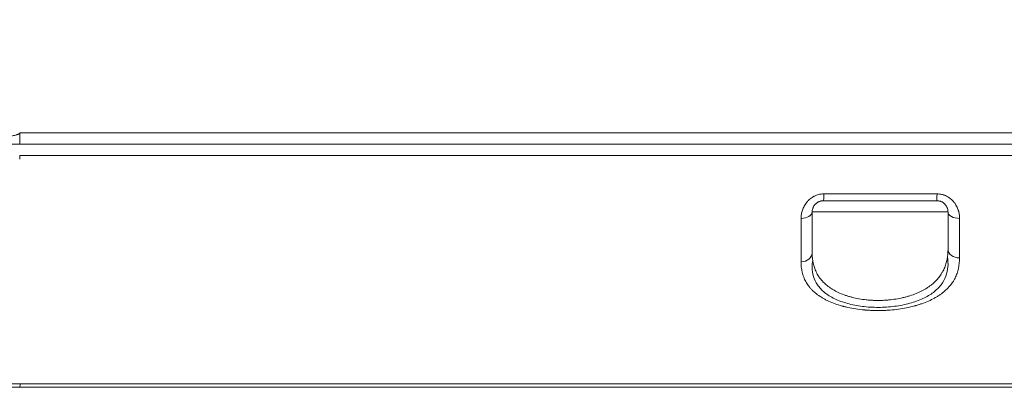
# Model space of a CAD drawing. Header units: millimetres. Extents: x 809 to 6054, y -5716 to -1261.
# Tile 70 of 94: x 5587.12 to 5601.03, y -5596.8 to -5591.6. Entities that reach past the tile are written whole.
import ezdxf

# ---------------------------------------------------------------- set-up
doc = ezdxf.new("R2010")
doc.units = ezdxf.units.MM
doc.header["$LTSCALE"] = 0.3175
doc.layers.add('1轮廓实线层', color=7, linetype='Continuous', lineweight=18)

# ---------------------------------------------------------------- blocks, each defined once
blk = doc.blocks.new('MR07S-930')
at = {"layer": '1轮廓实线层'}
for p, q in [((6890.26, -5792.748), (6890.26, -5792.736)), ((6890.257, -5793.736), (7093.143, -5793.736)), ((6890.259, -5793.735), (7093.147, -5793.735)), ((7093.143, -5794.736), (6890.257, -5794.736)), ((6972.26, -5799.736), (6960.26, -5799.736)), ((7091.981, -5814.921), (6890.304, -5814.921))]:
    blk.add_line(p, q, dxfattribs=at)
for centre, major_axis, ratio, start_param, end_param in [((6961.26, -5797.736), (0, 1), 0.028907, 3.141593, 4.30311), ((6971.26, -5797.736), (0, -1), 0.029762, 0, 1.161517), ((6959.26, -5799.736), (-1, 0), 0.569382, 1.594427, 3.141593), ((6973.26, -5799.736), (-1, 0), 0.569395, 0, 1.595412), ((6959.26, -5803.354), (-1, 0), 0.782574, 1.588699, 3.141593), ((6973.26, -5803.02), (-1, 0), 0.768483, 0, 1.589963), ((6890.26, -5809.236), (0, 6), 0.022892, 3.141612, 3.467124)]:
    blk.add_ellipse(centre, major_axis=major_axis, ratio=ratio, start_param=start_param, end_param=end_param, dxfattribs=at)
for points, knots in [([(6890.26, -5792.736), (6890.26, -5792.737), (6890.259, -5792.741), (6890.258, -5792.745), (6890.257, -5792.75), (6890.255, -5792.755), (6890.254, -5792.759), (6890.252, -5792.764), (6890.249, -5792.768), (6890.247, -5792.773), (6890.244, -5792.777), (6890.241, -5792.781), (6890.238, -5792.786), (6890.235, -5792.79), (6890.231, -5792.794), (6890.221, -5792.804), (6890.201, -5792.821), (6890.167, -5792.842), (6890.125, -5792.863), (6890.075, -5792.884), (6890.016, -5792.906), (6889.926, -5792.935), (6889.797, -5792.969), (6889.623, -5793.007), (6889.421, -5793.045), (6889.19, -5793.083), (6888.931, -5793.119), (6888.644, -5793.154), (6888.216, -5793.201), (6887.623, -5793.253), (6886.838, -5793.307), (6885.945, -5793.353), (6884.94, -5793.389), (6883.815, -5793.413), (6882.561, -5793.423), (6881.058, -5793.415), (6879.282, -5793.381), (6877.204, -5793.309), (6874.894, -5793.195), (6872.603, -5793.048), (6870.373, -5792.878), (6868.258, -5792.696), (6866.038, -5792.483), (6863.725, -5792.241), (6861.329, -5791.97), (6858.861, -5791.672), (6856.444, -5791.363), (6854.084, -5791.049), (6851.787, -5790.732), (6849.433, -5790.397), (6847.03, -5790.048), (6844.598, -5789.688), (6842.122, -5789.317), (6839.58, -5788.933), (6836.953, -5788.534), (6834.264, -5788.127), (6831.539, -5787.718), (6828.799, -5787.312), (6826.215, -5786.937), (6823.803, -5786.594), (6821.579, -5786.285), (6819.391, -5785.989), (6816.927, -5785.666), (6814.245, -5785.329), (6811.394, -5784.99), (6808.733, -5784.692), (6806.057, -5784.41), (6803.412, -5784.151), (6800.837, -5783.918), (6798.552, -5783.725), (6796.532, -5783.565), (6794.95, -5783.445), (6793.746, -5783.355), (6792.865, -5783.29), (6792.065, -5783.229), (6791.344, -5783.172), (6790.702, -5783.119), (6790.137, -5783.069), (6789.649, -5783.02), (6789.236, -5782.974), (6788.898, -5782.928), (6788.68, -5782.892), (6788.56, -5782.867), (6788.512, -5782.856), (6788.468, -5782.845), (6788.429, -5782.834), (6788.393, -5782.823), (6788.362, -5782.813), (6788.334, -5782.802), (6788.315, -5782.793), (6788.302, -5782.786), (6788.294, -5782.781), (6788.287, -5782.775), (6788.281, -5782.77), (6788.275, -5782.764), (6788.27, -5782.757), (6788.266, -5782.751), (6788.263, -5782.743), (6788.261, -5782.738), (6788.26, -5782.736)], [0, 0, 0, 0, 0.000047, 0.000094, 0.000142, 0.000189, 0.000236, 0.000284, 0.000332, 0.000381, 0.000431, 0.000481, 0.000533, 0.000585, 0.000638, 0.000693, 0.001012, 0.001397, 0.001854, 0.002385, 0.002993, 0.003679, 0.005149, 0.006881, 0.008881, 0.01115, 0.013693, 0.016513, 0.019612, 0.026246, 0.03389, 0.042571, 0.052336, 0.063255, 0.07542, 0.088939, 0.107127, 0.127258, 0.149634, 0.174619, 0.194275, 0.2149, 0.236576, 0.259387, 0.28276, 0.30695, 0.331943, 0.353892, 0.376447, 0.399605, 0.423304, 0.447306, 0.471353, 0.49638, 0.522349, 0.548913, 0.575759, 0.602752, 0.629775, 0.651968, 0.673832, 0.695309, 0.716421, 0.746363, 0.774198, 0.800195, 0.824531, 0.852717, 0.877763, 0.899988, 0.919633, 0.936893, 0.946293, 0.954881, 0.96268, 0.969707, 0.975972, 0.981486, 0.986258, 0.990298, 0.993614, 0.996215, 0.99673, 0.997206, 0.997644, 0.998043, 0.998404, 0.998727, 0.999014, 0.999264, 0.999355, 0.999443, 0.999528, 0.999609, 0.999689, 0.999767, 0.999845, 0.999922, 1, 1, 1, 1]), ([(6890.259, -5793.736), (6889.211, -5793.736), (6888.163, -5793.736), (6886.067, -5793.736), (6885.019, -5793.736), (6881.874, -5793.736), (6879.778, -5793.736), (6875.585, -5793.736), (6873.488, -5793.736), (6869.295, -5793.736), (6867.198, -5793.736), (6864.053, -5793.736), (6863.004, -5793.736), (6860.908, -5793.736), (6859.859, -5793.736), (6856.715, -5793.736), (6854.62, -5793.736), (6851.477, -5793.736), (6850.43, -5793.736), (6848.336, -5793.736), (6847.289, -5793.736), (6844.149, -5793.736), (6842.056, -5793.736), (6838.918, -5793.736), (6837.872, -5793.736), (6835.78, -5793.736), (6834.735, -5793.736), (6832.644, -5793.736), (6831.599, -5793.736), (6829.509, -5793.736), (6828.464, -5793.736), (6826.374, -5793.736), (6825.329, -5793.736), (6823.24, -5793.736), (6822.195, -5793.736), (6819.061, -5793.736), (6816.973, -5793.736), (6812.794, -5793.736), (6810.705, -5793.736), (6806.524, -5793.736), (6804.433, -5793.736), (6800.247, -5793.736), (6798.153, -5793.736), (6795.008, -5793.736), (6793.959, -5793.736), (6791.86, -5793.736), (6790.811, -5793.736), (6789.76, -5793.736)], [0, 0, 0, 0, 0.03125, 0.03125, 0.0625, 0.0625, 0.125, 0.125, 0.1875, 0.1875, 0.25, 0.25, 0.28125, 0.28125, 0.3125, 0.3125, 0.375, 0.375, 0.40625, 0.40625, 0.4375, 0.4375, 0.5, 0.5, 0.53125, 0.53125, 0.5625, 0.5625, 0.59375, 0.59375, 0.625, 0.625, 0.65625, 0.65625, 0.6875, 0.6875, 0.75, 0.75, 0.8125, 0.8125, 0.875, 0.875, 0.9375, 0.9375, 0.96875, 0.96875, 1, 1, 1, 1]), ([(6961.286, -5798.134), (6961.212, -5798.134), (6961.137, -5798.138), (6961.045, -5798.15), (6961.026, -5798.152), (6960.989, -5798.158), (6960.935, -5798.167), (6960.88, -5798.179), (6960.774, -5798.205), (6960.704, -5798.227), (6960.568, -5798.278), (6960.501, -5798.307), (6960.419, -5798.349), (6960.403, -5798.358), (6960.371, -5798.375), (6960.324, -5798.402), (6960.278, -5798.431), (6960.188, -5798.49), (6960.131, -5798.532), (6960.023, -5798.622), (6959.971, -5798.67), (6959.897, -5798.744), (6959.873, -5798.77), (6959.827, -5798.822), (6959.804, -5798.849), (6959.739, -5798.929), (6959.699, -5798.984), (6959.624, -5799.097), (6959.59, -5799.154), (6959.527, -5799.272), (6959.498, -5799.331), (6959.446, -5799.452), (6959.423, -5799.513), (6959.362, -5799.696), (6959.333, -5799.817), (6959.293, -5800.061), (6959.284, -5800.183), (6959.284, -5800.305)], [0, 0, 0, 0, 0.0625, 0.0625, 0.078125, 0.078125, 0.09375, 0.125, 0.125, 0.1875, 0.1875, 0.25, 0.25, 0.265625, 0.265625, 0.28125, 0.3125, 0.3125, 0.375, 0.375, 0.4375, 0.4375, 0.46875, 0.46875, 0.5, 0.5, 0.5625, 0.5625, 0.625, 0.625, 0.6875, 0.6875, 0.75, 0.75, 0.875, 0.875, 1, 1, 1, 1]), ([(6973.285, -5800.305), (6973.285, -5800.182), (6973.275, -5800.059), (6973.246, -5799.875), (6973.234, -5799.813), (6973.211, -5799.721), (6973.203, -5799.69), (6973.185, -5799.628), (6973.176, -5799.598), (6973.125, -5799.444), (6973.073, -5799.325), (6972.979, -5799.15), (6972.944, -5799.092), (6972.888, -5799.008), (6972.869, -5798.98), (6972.828, -5798.925), (6972.807, -5798.898), (6972.743, -5798.818), (6972.697, -5798.767), (6972.6, -5798.668), (6972.548, -5798.621), (6972.466, -5798.553), (6972.438, -5798.531), (6972.381, -5798.488), (6972.351, -5798.468), (6972.262, -5798.409), (6972.2, -5798.373), (6972.072, -5798.307), (6972.006, -5798.278), (6971.92, -5798.246), (6971.902, -5798.239), (6971.867, -5798.227), (6971.815, -5798.21), (6971.762, -5798.196), (6971.655, -5798.169), (6971.583, -5798.156), (6971.436, -5798.138), (6971.362, -5798.134), (6971.287, -5798.134)], [0, 0, 0, 0, 0.125, 0.125, 0.1875, 0.1875, 0.21875, 0.21875, 0.25, 0.25, 0.375, 0.375, 0.4375, 0.4375, 0.46875, 0.46875, 0.5, 0.5, 0.5625, 0.5625, 0.625, 0.625, 0.65625, 0.65625, 0.6875, 0.6875, 0.75, 0.75, 0.8125, 0.8125, 0.828125, 0.828125, 0.84375, 0.875, 0.875, 0.9375, 0.9375, 1, 1, 1, 1]), ([(6960.26, -5799.736), (6960.26, -5799.688), (6960.263, -5799.638), (6960.278, -5799.539), (6960.29, -5799.488), (6960.314, -5799.411), (6960.323, -5799.385), (6960.339, -5799.346), (6960.345, -5799.333), (6960.357, -5799.307), (6960.363, -5799.294), (6960.396, -5799.228), (6960.429, -5799.176), (6960.487, -5799.1), (6960.509, -5799.075), (6960.544, -5799.038), (6960.556, -5799.026), (6960.581, -5799.002), (6960.594, -5798.99), (6960.634, -5798.955), (6960.663, -5798.933), (6960.708, -5798.902), (6960.724, -5798.891), (6960.757, -5798.871), (6960.774, -5798.862), (6960.808, -5798.844), (6960.826, -5798.835), (6960.862, -5798.818), (6960.88, -5798.811), (6960.935, -5798.789), (6960.974, -5798.777), (6961.033, -5798.762), (6961.053, -5798.757), (6961.094, -5798.75), (6961.115, -5798.746), (6961.177, -5798.738), (6961.218, -5798.736), (6961.26, -5798.736)], [0, 0, 0, 0, 0.125, 0.125, 0.25, 0.25, 0.3125, 0.3125, 0.34375, 0.34375, 0.375, 0.375, 0.5, 0.5, 0.5625, 0.5625, 0.59375, 0.59375, 0.625, 0.625, 0.6875, 0.6875, 0.71875, 0.71875, 0.75, 0.75, 0.78125, 0.78125, 0.8125, 0.8125, 0.875, 0.875, 0.90625, 0.90625, 0.9375, 0.9375, 1, 1, 1, 1]), ([(6971.26, -5798.736), (6971.303, -5798.736), (6971.345, -5798.739), (6971.427, -5798.749), (6971.467, -5798.757), (6971.527, -5798.772), (6971.547, -5798.778), (6971.585, -5798.79), (6971.604, -5798.797), (6971.659, -5798.818), (6971.695, -5798.834), (6971.761, -5798.87), (6971.793, -5798.889), (6971.839, -5798.92), (6971.853, -5798.931), (6971.882, -5798.953), (6971.896, -5798.964), (6971.962, -5799.02), (6972.007, -5799.069), (6972.057, -5799.132), (6972.066, -5799.144), (6972.085, -5799.17), (6972.111, -5799.209), (6972.133, -5799.247), (6972.16, -5799.299), (6972.172, -5799.325), (6972.189, -5799.365), (6972.194, -5799.378), (6972.203, -5799.404), (6972.208, -5799.417), (6972.229, -5799.482), (6972.241, -5799.534), (6972.256, -5799.636), (6972.26, -5799.686), (6972.26, -5799.736)], [0, 0, 0, 0, 0.0625, 0.0625, 0.125, 0.125, 0.15625, 0.15625, 0.1875, 0.1875, 0.25, 0.25, 0.3125, 0.3125, 0.34375, 0.34375, 0.375, 0.375, 0.5, 0.5, 0.53125, 0.53125, 0.5625, 0.625, 0.625, 0.6875, 0.6875, 0.71875, 0.71875, 0.75, 0.75, 0.875, 0.875, 1, 1, 1, 1]), ([(6959.278, -5804.137), (6959.278, -5803.859), (6959.279, -5803.572), (6959.279, -5803.127), (6959.28, -5802.976), (6959.28, -5802.668), (6959.28, -5802.512), (6959.281, -5802.035), (6959.281, -5801.707), (6959.282, -5801.025), (6959.283, -5800.672), (6959.284, -5800.305)], [0, 0, 0, 0, 0.25, 0.25, 0.375, 0.375, 0.5, 0.5, 0.75, 0.75, 1, 1, 1, 1]), ([(6960.26, -5799.736), (6960.26, -5800.085), (6960.26, -5800.42), (6960.26, -5801.064), (6960.26, -5801.373), (6960.26, -5801.972), (6960.26, -5802.26), (6960.26, -5802.82), (6960.26, -5803.091), (6960.26, -5803.354)], [0, 0, 0, 0, 0.25, 0.25, 0.5, 0.5, 0.75, 0.75, 1, 1, 1, 1]), ([(6972.26, -5803.02), (6972.26, -5802.778), (6972.26, -5802.529), (6972.26, -5802.017), (6972.26, -5801.754), (6972.26, -5801.21), (6972.26, -5800.93), (6972.26, -5800.349), (6972.26, -5800.048), (6972.26, -5799.736)], [0, 0, 0, 0, 0.25, 0.25, 0.5, 0.5, 0.75, 0.75, 1, 1, 1, 1]), ([(6973.285, -5800.305), (6973.284, -5800.634), (6973.284, -5800.952), (6973.283, -5801.415), (6973.283, -5801.566), (6973.282, -5801.791), (6973.282, -5801.865), (6973.282, -5802.012), (6973.282, -5802.085), (6973.281, -5802.447), (6973.281, -5802.727), (6973.28, -5803.269), (6973.279, -5803.532), (6973.279, -5803.788)], [0, 0, 0, 0, 0.25, 0.25, 0.375, 0.375, 0.4375, 0.4375, 0.5, 0.5, 0.75, 0.75, 1, 1, 1, 1]), ([(6973.279, -5803.788), (6973.279, -5804.116), (6973.248, -5804.429), (6973.15, -5804.877), (6973.109, -5805.023), (6973.008, -5805.309), (6972.948, -5805.449), (6972.844, -5805.654), (6972.807, -5805.722), (6972.747, -5805.822), (6972.726, -5805.856), (6972.684, -5805.922), (6972.662, -5805.955), (6972.549, -5806.118), (6972.449, -5806.244), (6972.23, -5806.488), (6972.111, -5806.605), (6971.851, -5806.831), (6971.711, -5806.94), (6971.522, -5807.071), (6971.483, -5807.097), (6971.405, -5807.148), (6971.364, -5807.173), (6971.243, -5807.249), (6971.159, -5807.297), (6970.903, -5807.439), (6970.723, -5807.527), (6970.347, -5807.694), (6970.15, -5807.771), (6969.84, -5807.879), (6969.734, -5807.914), (6969.573, -5807.964), (6969.491, -5807.989), (6969.407, -5808.012), (6969.352, -5808.028), (6969.324, -5808.036), (6969.07, -5808.104), (6968.84, -5808.158), (6968.37, -5808.252), (6968.13, -5808.293), (6967.641, -5808.36), (6967.391, -5808.387), (6967.104, -5808.41), (6967.072, -5808.412), (6967.008, -5808.417), (6966.912, -5808.423), (6966.689, -5808.436), (6966.498, -5808.443), (6966.116, -5808.452), (6965.862, -5808.45), (6965.481, -5808.437), (6965.355, -5808.431), (6965.165, -5808.419), (6965.071, -5808.413), (6964.976, -5808.405), (6964.913, -5808.4), (6964.881, -5808.397), (6964.599, -5808.371), (6964.353, -5808.341), (6963.874, -5808.268), (6963.641, -5808.224), (6963.298, -5808.149), (6963.186, -5808.122), (6963.047, -5808.086), (6963.019, -5808.079), (6962.964, -5808.064), (6962.936, -5808.057), (6962.854, -5808.034), (6962.8, -5808.019), (6962.533, -5807.94), (6962.328, -5807.871), (6961.938, -5807.721), (6961.752, -5807.64), (6961.486, -5807.51), (6961.4, -5807.466), (6961.274, -5807.396), (6961.232, -5807.373), (6961.151, -5807.325), (6961.111, -5807.301), (6960.915, -5807.18), (6960.77, -5807.078), (6960.499, -5806.865), (6960.374, -5806.754), (6960.202, -5806.581), (6960.148, -5806.521), (6960.069, -5806.431), (6960.044, -5806.4), (6959.994, -5806.339), (6959.873, -5806.184), (6959.77, -5806.024), (6959.625, -5805.761), (6959.562, -5805.626), (6959.456, -5805.348), (6959.412, -5805.205), (6959.369, -5805.021), (6959.361, -5804.984), (6959.346, -5804.91), (6959.326, -5804.797), (6959.31, -5804.684), (6959.285, -5804.453), (6959.278, -5804.297), (6959.278, -5804.137)], [0, 0, 0, 0, 0.0625, 0.0625, 0.09375, 0.09375, 0.125, 0.125, 0.140625, 0.140625, 0.148438, 0.148438, 0.15625, 0.15625, 0.1875, 0.1875, 0.21875, 0.21875, 0.25, 0.25, 0.257813, 0.257813, 0.265625, 0.265625, 0.28125, 0.28125, 0.3125, 0.3125, 0.34375, 0.34375, 0.359375, 0.359375, 0.367188, 0.371094, 0.371094, 0.375, 0.375, 0.40625, 0.40625, 0.4375, 0.4375, 0.46875, 0.46875, 0.472656, 0.472656, 0.476563, 0.484375, 0.5, 0.5, 0.53125, 0.53125, 0.546875, 0.546875, 0.554688, 0.558594, 0.558594, 0.5625, 0.5625, 0.59375, 0.59375, 0.625, 0.625, 0.640625, 0.640625, 0.644531, 0.644531, 0.648438, 0.648438, 0.65625, 0.65625, 0.6875, 0.6875, 0.71875, 0.71875, 0.734375, 0.734375, 0.742188, 0.742188, 0.75, 0.75, 0.78125, 0.78125, 0.8125, 0.8125, 0.828125, 0.828125, 0.835938, 0.835938, 0.84375, 0.875, 0.875, 0.90625, 0.90625, 0.9375, 0.9375, 0.945313, 0.945313, 0.953125, 0.96875, 0.96875, 1, 1, 1, 1]), ([(6960.26, -5803.354), (6960.26, -5803.506), (6960.267, -5803.655), (6960.288, -5803.875), (6960.301, -5803.983), (6960.318, -5804.091), (6960.331, -5804.162), (6960.337, -5804.197), (6960.374, -5804.374), (6960.41, -5804.511), (6960.5, -5804.779), (6960.552, -5804.909), (6960.675, -5805.164), (6960.745, -5805.288), (6960.843, -5805.44), (6960.864, -5805.47), (6960.906, -5805.529), (6960.927, -5805.559), (6960.994, -5805.647), (6961.04, -5805.705), (6961.186, -5805.875), (6961.291, -5805.984), (6961.521, -5806.193), (6961.644, -5806.293), (6961.845, -5806.436), (6961.914, -5806.483), (6962.021, -5806.552), (6962.058, -5806.574), (6962.131, -5806.619), (6962.169, -5806.64), (6962.358, -5806.748), (6962.517, -5806.828), (6962.852, -5806.977), (6963.028, -5807.046), (6963.258, -5807.125), (6963.304, -5807.14), (6963.398, -5807.17), (6963.446, -5807.185), (6963.59, -5807.228), (6963.687, -5807.255), (6963.983, -5807.33), (6964.185, -5807.374), (6964.6, -5807.448), (6964.812, -5807.478), (6965.085, -5807.507), (6965.139, -5807.512), (6965.249, -5807.522), (6965.414, -5807.535), (6965.578, -5807.545), (6965.908, -5807.558), (6966.129, -5807.559), (6966.461, -5807.55), (6966.571, -5807.546), (6966.738, -5807.536), (6966.793, -5807.532), (6966.904, -5807.524), (6966.96, -5807.519), (6967.236, -5807.493), (6967.452, -5807.466), (6967.876, -5807.398), (6968.083, -5807.357), (6968.388, -5807.286), (6968.488, -5807.261), (6968.637, -5807.22), (6968.686, -5807.206), (6968.785, -5807.177), (6968.833, -5807.162), (6969.076, -5807.086), (6969.261, -5807.019), (6969.615, -5806.876), (6969.783, -5806.798), (6970.105, -5806.633), (6970.258, -5806.545), (6970.476, -5806.405), (6970.547, -5806.357), (6970.651, -5806.283), (6970.684, -5806.258), (6970.751, -5806.208), (6970.784, -5806.182), (6970.944, -5806.054), (6971.062, -5805.947), (6971.282, -5805.726), (6971.382, -5805.611), (6971.567, -5805.374), (6971.651, -5805.252), (6971.745, -5805.093), (6971.764, -5805.062), (6971.799, -5804.997), (6971.851, -5804.901), (6971.898, -5804.803), (6971.985, -5804.605), (6972.035, -5804.47), (6972.119, -5804.195), (6972.153, -5804.056), (6972.234, -5803.627), (6972.26, -5803.33), (6972.26, -5803.02)], [0, 0, 0, 0, 0.03125, 0.03125, 0.046875, 0.054687, 0.054687, 0.0625, 0.0625, 0.09375, 0.09375, 0.125, 0.125, 0.15625, 0.15625, 0.164062, 0.164062, 0.171875, 0.171875, 0.1875, 0.1875, 0.21875, 0.21875, 0.25, 0.25, 0.265625, 0.265625, 0.273438, 0.273438, 0.28125, 0.28125, 0.3125, 0.3125, 0.34375, 0.34375, 0.351563, 0.351563, 0.359375, 0.359375, 0.375, 0.375, 0.40625, 0.40625, 0.4375, 0.4375, 0.445313, 0.445313, 0.453125, 0.46875, 0.46875, 0.5, 0.5, 0.515625, 0.515625, 0.523438, 0.523438, 0.53125, 0.53125, 0.5625, 0.5625, 0.59375, 0.59375, 0.609375, 0.609375, 0.617188, 0.617188, 0.625, 0.625, 0.65625, 0.65625, 0.6875, 0.6875, 0.71875, 0.71875, 0.734375, 0.734375, 0.742188, 0.742188, 0.75, 0.75, 0.78125, 0.78125, 0.8125, 0.8125, 0.84375, 0.84375, 0.851563, 0.851563, 0.859375, 0.875, 0.875, 0.90625, 0.90625, 0.9375, 0.9375, 1, 1, 1, 1]), ([(6972.213, -5803.721), (6972.258, -5804.019), (6972.271, -5804.308), (6972.229, -5804.872), (6972.171, -5805.149), (6971.971, -5805.684), (6971.83, -5805.937), (6971.556, -5806.292), (6971.454, -5806.407), (6971.227, -5806.629), (6971.101, -5806.737), (6970.696, -5807.045), (6970.388, -5807.228), (6969.69, -5807.553), (6969.294, -5807.696), (6968.459, -5807.926), (6968.015, -5808.014), (6967.073, -5808.137), (6966.597, -5808.167), (6965.876, -5808.169), (6965.633, -5808.162), (6965.155, -5808.133), (6964.921, -5808.112), (6964.462, -5808.054), (6964.236, -5808.018), (6963.794, -5807.931), (6963.579, -5807.88), (6963.17, -5807.767), (6962.974, -5807.704), (6962.598, -5807.565), (6962.417, -5807.488), (6961.91, -5807.244), (6961.616, -5807.06), (6961.237, -5806.754), (6961.121, -5806.646), (6960.913, -5806.424), (6960.82, -5806.309), (6960.575, -5805.953), (6960.455, -5805.698), (6960.297, -5805.165), (6960.26, -5804.885), (6960.26, -5804.404), (6960.276, -5804.21), (6960.306, -5804.012)], [0, 0, 0, 0, 0.061983, 0.061983, 0.125964, 0.125964, 0.189946, 0.189946, 0.221937, 0.221937, 0.253928, 0.253928, 0.317909, 0.317909, 0.381891, 0.381891, 0.445873, 0.445873, 0.509854, 0.509854, 0.541845, 0.541845, 0.573836, 0.573836, 0.605827, 0.605827, 0.637818, 0.637818, 0.669808, 0.669808, 0.701799, 0.701799, 0.765781, 0.765781, 0.797772, 0.797772, 0.829763, 0.829763, 0.893744, 0.893744, 0.957726, 0.957726, 1, 1, 1, 1])]:
    blk.add_open_spline(points, degree=3, knots=knots, dxfattribs=at)
for points in [[(6890.26, -5792.748), (6890.26, -5793.077), (6890.26, -5793.407), (6890.259, -5793.736)], [(6890.26, -5792.736), (6957.906, -5792.736), (7025.539, -5792.736), (7093.148, -5792.736)], [(6890.257, -5794.736), (6890.257, -5794.845), (6890.256, -5794.955), (6890.256, -5795.064)], [(6961.286, -5798.134), (6964.62, -5798.134), (6967.954, -5798.134), (6971.287, -5798.134)], [(6971.26, -5798.736), (6967.927, -5798.736), (6964.593, -5798.736), (6961.26, -5798.736)], [(6890.304, -5814.921), (6890.226, -5814.921), (6890.069, -5814.921), (6889.835, -5814.92), (6889.678, -5814.92), (6889.6, -5814.919)], [(6890.26, -5815.236), (6890.18, -5815.236), (6890.02, -5815.236), (6889.78, -5815.235), (6889.619, -5815.235), (6889.539, -5815.234)], [(6890.26, -5815.236), (6899.864, -5815.236), (6919.073, -5815.236), (6947.884, -5815.236), (6976.692, -5815.236), (7005.499, -5815.236), (7034.303, -5815.236), (7063.105, -5815.236), (7082.304, -5815.236), (7091.904, -5815.236)]]:
    blk.add_open_spline(points, degree=3, dxfattribs=at)

msp = doc.modelspace()

# ---------------------------------------------------------------- block references
at = {"xscale": 0.16, "yscale": 0.16, "zscale": 0.16}
msp.add_blockref('MR07S-930', (4484.67476, -4666.36698), dxfattribs=at)

doc.saveas('drawing.dxf')
